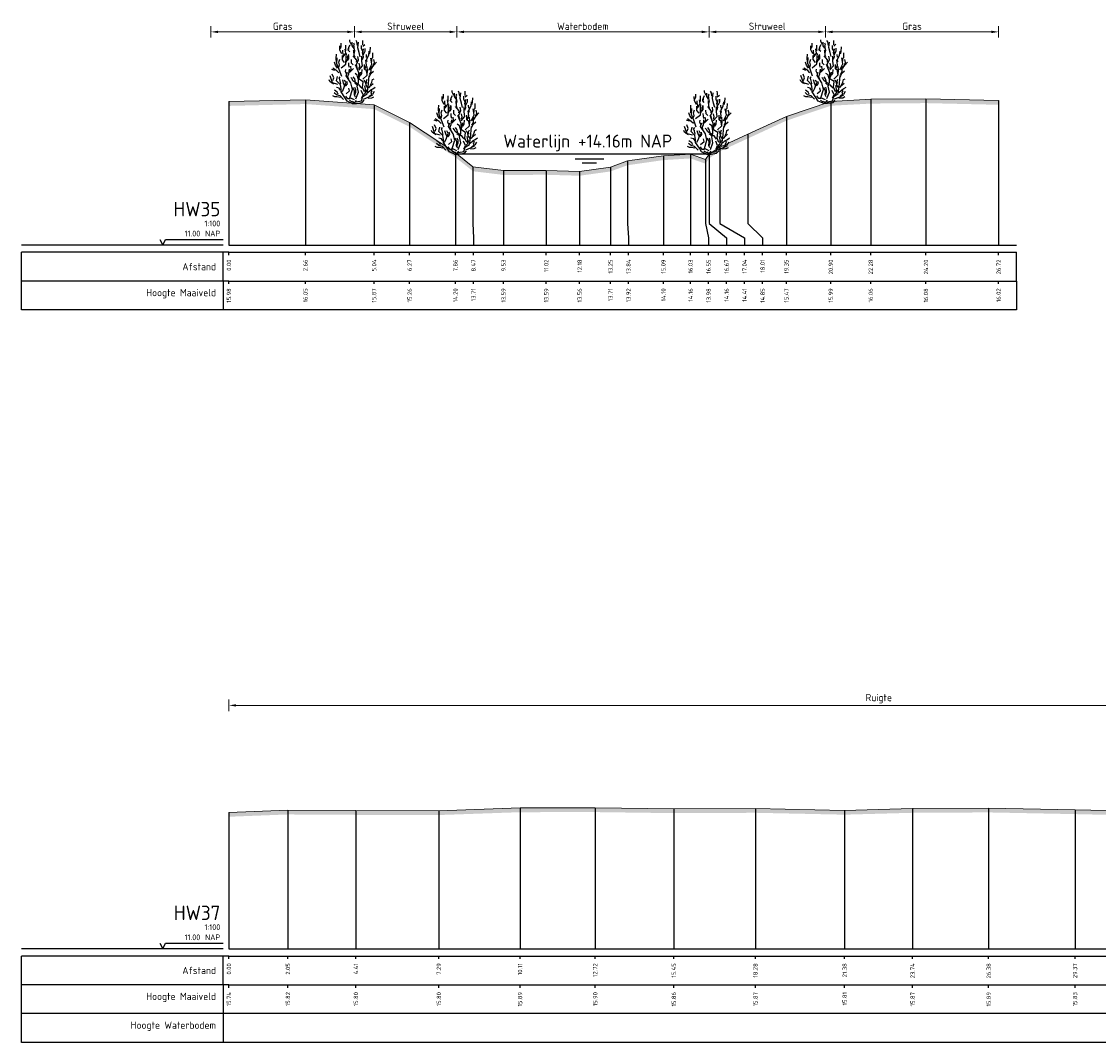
# Model space of a CAD drawing. Header units: metres. Extents: x 197883 to 206898, y 361907 to 364395.
# Tile 159 of 256: x 205908 to 205945, y 363608 to 363643. Entities that reach past the tile are written whole.
import ezdxf
from ezdxf.enums import TextEntityAlignment as Align

# ---------------------------------------------------------------- set-up
doc = ezdxf.new("R2010")
doc.units = ezdxf.units.M
doc.header["$PDMODE"] = 35
doc.header["$PDSIZE"] = 0.075
for name, color, linetype, lineweight in [('B-ME-GR-HEESTER-SD', 90, 'Continuous', 25), ('X-ME-AL-PROFIEL_HUIDIG MAAIVELD-GD', 252, 'Continuous', 0), ('X-XX-AL-DETAIL1-M', 7, 'Continuous', 18), ('X-XX-AL-NAP-T18', 7, 'Continuous', 18)]:
    doc.layers.add(name, color=color, linetype=linetype, lineweight=lineweight)
doc.layers.add('X-ME-AL-PROFIEL_WATERLIJN-GD', color=150, linetype='Continuous')
doc.layers.add('X-ME-AL-PROFIELRASTER-S', color=7, linetype='Continuous')
doc.styles.add('NLCS-ISO', font='NLCS-ISO.ttf', dxfattribs={"height": 1.8})
doc.styles.add('NLCS-ISO-ANNOTATIVE-T18', font='NLCS-ISO.ttf', dxfattribs={"height": 1.8})
doc.styles.add('NLCS-ISO-M100-T25', font='NLCS-ISO.ttf', dxfattribs={"height": 0.25})
doc.dimstyles.new('NLCS-M100-T25-PIJL_L2_H1', dxfattribs={"dimscale": 0.1, "dimtxt": 2.5, "dimasz": 2.5, "dimexe": 2, "dimexo": 2, "dimgap": 0.7, "dimtad": 1, "dimzin": 0, "dimdsep": 46, "dimtxsty": 'NLCS-ISO-M100-T25', "dimcen": 0, "dimdle": 2, "dimclrd": 256, "dimclre": 256, "dimclrt": 256, "dimadec": 1, "dimazin": 0, "dimtfac": 1, "dimtdec": 3, "dimtofl": 0, "dimtmove": 0, "dimatfit": 3, "dimfxl": 2, "dimfxlon": 1, "dimtfillclr": 256, "dimtolj": 1, "dimtzin": 0, "dimlwd": -1, "dimlwe": -1, "dimarcsym": 0})

# ---------------------------------------------------------------- blocks, each defined once
blk = doc.blocks.new('SAL-PROFIELRASTER-SOD')
at = {"color": 0, "linetype": 'ByBlock', "lineweight": -2, "flags": 128}
for points in [[(-2, 0), (-72, 0)], [(-24, 2), (-23, 0), (-22, 2), (-2, 2)], [(-72, -12.5), (-72, -2.5)], [(0, -2.5), (-72, -2.5)], [(-2, -12.5), (-2, -2.5)], [(0, -12.5), (-72, -12.5)]]:
    blk.add_lwpolyline(points, dxfattribs=at)
at = {"color": 0, "linetype": 'ByBlock', "lineweight": -2, "style": 'NLCS-ISO-ANNOTATIVE-T18'}
blk.add_text('NAP', height=2, dxfattribs=at).set_placement((-3, 3), align=Align.RIGHT)
blk.add_text('Afstand', height=2.5, dxfattribs=at).set_placement((-4.5, -7.5), align=Align.MIDDLE_RIGHT)
for tag, height, p in [('PROFIELNR', 5, (-3, 10)), ('SCHAAL', 2, (-3, 6.5)), ('NAP', 2, (-9.94, 3))]:
    blk.add_attdef(tag, text='', height=height, dxfattribs=at).set_placement(p, align=Align.RIGHT)
blk = doc.blocks.new('SAL-PROFIELRASTER_BALK_EIND1-SOD')
at = {"color": 0, "linetype": 'ByBlock', "lineweight": -2}
blk.add_line((1, -12.5), (1, -2.5), dxfattribs=at)
at = {"color": 0, "linetype": 'ByBlock', "lineweight": -2, "flags": 128}
for points in [[(0, 0), (1, 0)], [(0, -2.5), (1, -2.5)], [(0, -12.5), (1, -12.5)]]:
    blk.add_lwpolyline(points, dxfattribs=at)
blk = doc.blocks.new('SAL-PROFIELRASTER_BALK-SOD')
at = {"color": 0, "linetype": 'ByBlock', "lineweight": -2}
for p, q in [((-72, -12.5), (-72, -2.5)), ((-2, -2.5), (-2, -12.5)), ((0, -12.5), (-72, -12.5))]:
    blk.add_line(p, q, dxfattribs=at)
at = {"color": 0, "linetype": 'ByBlock', "lineweight": -2, "style": 'NLCS-ISO-ANNOTATIVE-T18'}
for tag, height, p in [('TITEL1', 2.5, (-4.5, -6.5)), ('TITEL2', 1.5, (-4.5, -9.5))]:
    blk.add_attdef(tag, text='', height=height, dxfattribs=at).set_placement(p, align=Align.MIDDLE_RIGHT)
blk = doc.blocks.new('SAL-PROFIELRASTER_BALK_EIND2-SOD')
at = {"color": 0, "linetype": 'ByBlock', "lineweight": -2}
for p, q in [((1, -2.5), (1, -12.5)), ((1, -12.5), (0, -12.5))]:
    blk.add_line(p, q, dxfattribs=at)
blk = doc.blocks.new('SAL-PROFIELRASTER_BALK_DATA-SOD')
at = {"color": 0, "linetype": 'ByBlock', "lineweight": -2}
blk.add_lwpolyline([(0, -3.5), (0, -2.5)], dxfattribs=at)
at = {"color": 0, "linetype": 'ByBlock', "lineweight": -2, "style": 'NLCS-ISO-ANNOTATIVE-T18'}
blk.add_attdef('GETAL', text='', height=1.5, rotation=90, dxfattribs=at).set_placement((0.75, -5), align=Align.RIGHT)
blk = doc.blocks.new('SAL-PROFIELRASTER_AANHAAL-SOD')
at = {"color": 9, "linetype": 'ByBlock', "lineweight": -2, "flags": 128}
blk.add_lwpolyline([(0, 1), (0, 0)], dxfattribs=at)
blk = doc.blocks.new('SAL-PROFIELRASTER_AANHAAL_STAGGER-SOD')
at = {"color": 9, "linetype": 'ByBlock', "lineweight": -2, "flags": 128}
for points in [[(0, 0), (0, -0.25)], [(0, -0.25), (1, -0.75)], [(1, -0.75), (1, -1)]]:
    blk.add_lwpolyline(points, dxfattribs=at)
blk = doc.blocks.new('*D254')
at = {"layer": 'Defpoints', "color": 0, "transparency": 16777216}
for p in [(205914.483, 363642.984), (205914.483, 363635.582), (205919.468, 363635.582)]:
    blk.add_point(p, dxfattribs=at)
at = {"layer": 'X-XX-AL-DETAIL1-M', "color": 253, "transparency": 16777216}
for p, q in [((205914.483, 363642.784), (205914.483, 363643.184)), ((205919.218, 363642.984), (205914.733, 363642.984)), ((205919.468, 363642.784), (205919.468, 363643.184))]:
    blk.add_line(p, q, dxfattribs=at)
for points in [[(205914.733, 363643.026), (205914.733, 363642.942), (205914.483, 363642.984)], [(205919.218, 363643.026), (205919.218, 363642.942), (205919.468, 363642.984)]]:
    blk.add_solid(points, dxfattribs=at)
at = {"layer": 'X-XX-AL-DETAIL1-M', "color": 253, "transparency": 16777216, "insert": (205916.975, 363643.179), "char_height": 0.25, "attachment_point": 5, "style": 'NLCS-ISO-M100-T25'}
blk.add_mtext('\\A1;Gras', dxfattribs=at)
blk = doc.blocks.new('*D255')
at = {"layer": 'Defpoints', "color": 0, "transparency": 16777216}
for p in [(205919.468, 363642.984), (205923.02, 363638.743), (205919.468, 363635.582)]:
    blk.add_point(p, dxfattribs=at)
at = {"layer": 'X-XX-AL-DETAIL1-M', "color": 253, "transparency": 16777216}
for p, q in [((205919.468, 363642.784), (205919.468, 363643.184)), ((205922.77, 363642.984), (205919.718, 363642.984)), ((205923.02, 363642.784), (205923.02, 363643.184))]:
    blk.add_line(p, q, dxfattribs=at)
for points in [[(205919.718, 363643.026), (205919.718, 363642.942), (205919.468, 363642.984)], [(205922.77, 363643.026), (205922.77, 363642.942), (205923.02, 363642.984)]]:
    blk.add_solid(points, dxfattribs=at)
at = {"layer": 'X-XX-AL-DETAIL1-M', "color": 253, "transparency": 16777216, "insert": (205921.244, 363643.179), "char_height": 0.25, "attachment_point": 5, "style": 'NLCS-ISO-M100-T25'}
blk.add_mtext('\\A1;Struweel', dxfattribs=at)
blk = doc.blocks.new('SGR-HEESTER_S01_E_ZIJ-D')
blk.add_line((-0.166, 0), (0.141, 0))
at = {"flags": 128}
for points in [[(-0.881, 3.429), (-1.01, 3.698), (-1.022, 3.992)], [(-0.975, 3.816), (-0.916, 3.956), (-0.916, 4.168)], [(-0.787, 3.241), (-0.611, 3.487), (-0.658, 3.769)], [(-0.599, 3.64), (-0.599, 3.886), (-0.599, 4.039)], [(-0.329, 3.581), (-0.434, 3.687), (-0.423, 3.839)], [(-0.387, 3.734), (-0.387, 3.91), (-0.305, 4.074)], [(-0.2, 4.074), (-0.317, 4.285), (-0.317, 4.402)], [(-0.035, 3.816), (-0.153, 3.992), (-0.153, 4.238)], [(-0.059, 4.003), (0, 4.086), (-0.047, 4.168)], [(-0.012, 3.476), (0.023, 3.663), (-0.023, 3.863), (-0.023, 3.98)], [(0.2, 4.015), (0.164, 4.261), (0.106, 4.367)], [(0.399, 3.241), (0.317, 3.534), (0.235, 3.863), (0.282, 4.25)], [(0.552, 3.487), (0.575, 3.628), (0.493, 3.781), (0.493, 4.015)], [(0.564, 3.053), (0.622, 3.241), (0.575, 3.44), (0.634, 3.781)], [(0.587, 4.062), (0.587, 4.226), (0.575, 4.355)], [(0.575, 3.968), (0.716, 4.097)], [(0.634, 3.393), (0.751, 3.628), (0.74, 3.816)], [(1.045, 3.44), (1.092, 3.593), (1.115, 3.91)], [(-1.256, 2.866), (-1.268, 3.112), (-1.256, 3.405)], [(-0.889, 1.874), (-1.064, 2.356), (-1.218, 2.75), (-1.196, 3.166)], [(-1.092, 2.514), (-1.033, 2.666), (-1.08, 2.854), (-1.01, 3.065)], [(-0.933, 2.465), (-0.604, 2.728), (-0.582, 3.231), (-0.56, 3.45)], [(-0.693, 2.83), (-0.845, 3.03), (-0.845, 3.323)], [(-0.822, 3.147), (-0.775, 3.358), (-0.822, 3.558), (-0.822, 3.687)], [(-0.599, 2.819), (-0.47, 3.088), (-0.481, 3.241), (-0.399, 3.405)], [(-0.493, 2.983), (-0.399, 3.1), (-0.399, 3.323)], [(-0.094, 2.666), (-0.2, 2.783), (-0.211, 3.041)], [(0.141, 2.854), (0.153, 3.006), (-0.082, 3.3)], [(0.035, 3.217), (-0.023, 3.335), (-0.047, 3.64), (-0.059, 3.687)], [(0.2, 2.431), (0.129, 2.69), (0.27, 3.03), (0.235, 3.264)], [(0.294, 2.312), (0.557, 2.597), (0.513, 2.925), (0.513, 3.275)], [(0.751, 2.431), (0.834, 2.654), (0.787, 3.006)], [(0.834, 3.194), (0.822, 3.393)], [(0.869, 2.877), (0.834, 3.041), (0.986, 3.346), (1.022, 3.616)], [(0.995, 2.312), (1.214, 2.728), (1.126, 3.144)], [(1.198, 2.912), (1.198, 3.112), (1.268, 3.182), (1.28, 3.511)], [(1.292, 2.619), (1.397, 2.83), (1.339, 3.041)], [(-1.362, 2.279), (-1.573, 2.361)], [(-1.08, 2.115), (-1.233, 2.267), (-1.503, 2.443)], [(-1.174, 2.443), (-1.327, 2.643), (-1.397, 2.854)], [(-0.564, 2.044), (-0.634, 2.22), (-0.611, 2.361)], [(-0.399, 1.716), (-0.481, 1.81), (-0.387, 2.044), (-0.352, 2.373)], [(-0.352, 2.478), (-0.387, 2.619), (-0.399, 2.807)], [(-0.341, 2.138), (-0.223, 2.361), (-0.258, 2.572)], [(-0.294, 2.185), (-0.07, 2.42)], [(0.097, 0.321), (0.272, 0.78), (0.184, 1.196), (0.272, 1.459), (0.294, 2.115), (0.075, 2.684)], [(0.305, 2.42), (0.364, 2.584), (0.317, 2.783)], [(0.411, 1.939), (0.505, 2.068), (0.528, 2.349)], [(0.579, 1.677), (0.885, 1.962), (0.907, 2.29), (0.885, 2.553)], [(0.869, 2.021), (0.834, 2.267), (0.693, 2.385), (0.693, 2.69)], [(1.022, 1.81), (1.139, 2.08), (1.327, 2.244)], [(1.045, 1.997), (1.151, 2.197), (1.162, 2.572)], [(1.057, 2.361), (1.233, 2.478), (1.339, 2.654), (1.538, 2.854)], [(-1.432, 1.34), (-1.597, 1.423), (-1.714, 1.528), (-1.761, 1.634)], [(-1.152, 1.305), (-1.524, 1.415), (-1.7, 1.918)], [(-1.515, 1.587), (-1.444, 1.775), (-1.55, 2.021)], [(-0.166, 0), (-0.517, 0.145), (-0.67, 0.408), (-0.933, 0.802), (-0.933, 1.021), (-0.977, 1.284), (-1.24, 1.568), (-1.174, 1.874)], [(-0.939, 1.352), (-0.975, 1.458), (-1.01, 1.645), (-1.069, 1.739), (-0.986, 1.833)], [(-0.845, 0.824), (-0.736, 1.043), (-0.604, 1.437), (-0.692, 1.612)], [(-0.693, 1.235), (-0.763, 1.399), (-0.822, 1.622)], [(-0.622, 1.2), (-0.493, 1.364), (-0.528, 1.516)], [(0.009, 0.233), (-0.319, 0.386), (-0.144, 0.955), (-0.254, 1.415), (-0.582, 1.918), (-0.495, 2.159)], [(0.012, 1.481), (-0.106, 1.575), (-0.164, 1.692), (-0.258, 1.798)], [(0.27, 1.317), (0.07, 1.446), (0.012, 1.704), (-0.094, 1.833)], [(0.235, 1.763), (0.188, 1.962), (0.035, 2.068)], [(0.119, 0.102), (0.491, 0.167), (0.579, 0.474), (0.885, 0.671), (0.951, 1.13), (1.017, 1.918)], [(0.688, 0.802), (0.557, 1.108), (0.601, 1.502), (0.206, 1.743)], [(0.305, 1.728), (0.364, 1.904), (0.411, 2.162)], [(0.916, 1.082), (0.798, 1.258), (0.775, 1.434), (0.681, 1.61)], [(0.845, 1.376), (0.822, 1.54), (0.869, 1.681)], [(1.115, 1.282), (1.209, 1.47), (1.245, 1.645), (1.374, 1.704)], [(-1.127, 0.637), (-1.198, 0.777), (-1.397, 0.918)], [(-0.963, 0.918), (-1.057, 1.047), (-1.256, 1.094)], [(-0.582, 0.671), (-0.341, 0.868), (-0.385, 1.065)], [(0.059, 0.437), (-0.012, 0.578), (0, 0.848), (-0.117, 1.094)], [(0.528, 1.035), (0.446, 1.129), (0.352, 1.258), (0.153, 1.282), (0.012, 1.411)], [(0.023, 0.601), (0.082, 0.777), (0.082, 0.942), (0.023, 1.106)], [(0.493, 0.367), (0.599, 0.59), (0.47, 0.883)], [(0.622, 0.59), (0.763, 0.73), (0.763, 0.977), (0.716, 1.223)], [(0.798, 0.801), (0.845, 0.953)], [(0.928, 0.754), (1.104, 0.918), (1.198, 0.918)], [(0.998, 1.082), (1.139, 1.247), (1.292, 1.387)], [(1.01, 0.508), (1.198, 0.625), (1.151, 0.719), (1.233, 0.895)], [(1.139, 0.942), (1.28, 1.012), (1.432, 1.118)], [(1.268, 0.637), (1.397, 0.836)], [(-0.975, 0.402), (-1.221, 0.449), (-1.362, 0.449), (-1.503, 0.519)], [(-0.758, 0.277), (-0.999, 0.518), (-1.24, 0.583), (-1.415, 0.736)], [(-0.305, 0.32), (-0.47, 0.32), (-0.599, 0.508)], [(-0.141, 0.085), (-0.305, 0.167), (-0.352, 0.214)], [(0, 0), (-0.141, 0.144)], [(-0.023, 0), (0.141, 0.203)], [(0.141, 0), (0.528, 0.062), (0.669, 0.214)], [(0.622, 0.299), (0.951, 0.43), (1.28, 0.583)], [(0.939, 0.367), (1.198, 0.379), (1.35, 0.461)]]:
    blk.add_lwpolyline(points, dxfattribs=at)
blk = doc.blocks.new('*D256')
at = {"layer": 'Defpoints', "color": 0, "transparency": 16777216}
for p in [(205923.02, 363642.984), (205923.02, 363638.743), (205931.776, 363638.743)]:
    blk.add_point(p, dxfattribs=at)
at = {"layer": 'X-XX-AL-DETAIL1-M', "color": 253, "transparency": 16777216}
for p, q in [((205923.02, 363642.784), (205923.02, 363643.184)), ((205931.526, 363642.984), (205923.27, 363642.984)), ((205931.776, 363642.784), (205931.776, 363643.184))]:
    blk.add_line(p, q, dxfattribs=at)
for points in [[(205923.27, 363643.026), (205923.27, 363642.942), (205923.02, 363642.984)], [(205931.526, 363643.026), (205931.526, 363642.942), (205931.776, 363642.984)]]:
    blk.add_solid(points, dxfattribs=at)
at = {"layer": 'X-XX-AL-DETAIL1-M', "color": 253, "transparency": 16777216, "insert": (205927.398, 363643.179), "char_height": 0.25, "attachment_point": 5, "style": 'NLCS-ISO-M100-T25'}
blk.add_mtext('\\A1;Waterbodem', dxfattribs=at)
blk = doc.blocks.new('*D257')
at = {"layer": 'Defpoints', "color": 0, "transparency": 16777216}
for p in [(205935.818, 363642.984), (205935.818, 363635.582), (205941.83, 363635.582)]:
    blk.add_point(p, dxfattribs=at)
at = {"layer": 'X-XX-AL-DETAIL1-M', "color": 253, "transparency": 16777216}
for p, q in [((205935.818, 363642.784), (205935.818, 363643.184)), ((205941.58, 363642.984), (205936.068, 363642.984)), ((205941.83, 363642.784), (205941.83, 363643.184))]:
    blk.add_line(p, q, dxfattribs=at)
for points in [[(205936.068, 363643.026), (205936.068, 363642.942), (205935.818, 363642.984)], [(205941.58, 363643.026), (205941.58, 363642.942), (205941.83, 363642.984)]]:
    blk.add_solid(points, dxfattribs=at)
at = {"layer": 'X-XX-AL-DETAIL1-M', "color": 253, "transparency": 16777216, "insert": (205938.824, 363643.179), "char_height": 0.25, "attachment_point": 5, "style": 'NLCS-ISO-M100-T25'}
blk.add_mtext('\\A1;Gras', dxfattribs=at)
blk = doc.blocks.new('*D258')
at = {"layer": 'Defpoints', "color": 0, "transparency": 16777216}
for p in [(205931.776, 363642.984), (205931.776, 363638.743), (205935.818, 363635.582)]:
    blk.add_point(p, dxfattribs=at)
at = {"layer": 'X-XX-AL-DETAIL1-M', "color": 253, "transparency": 16777216}
for p, q in [((205931.776, 363642.784), (205931.776, 363643.184)), ((205935.568, 363642.984), (205932.026, 363642.984)), ((205935.818, 363642.784), (205935.818, 363643.184))]:
    blk.add_line(p, q, dxfattribs=at)
for points in [[(205932.026, 363643.026), (205932.026, 363642.942), (205931.776, 363642.984)], [(205935.568, 363643.026), (205935.568, 363642.942), (205935.818, 363642.984)]]:
    blk.add_solid(points, dxfattribs=at)
at = {"layer": 'X-XX-AL-DETAIL1-M', "color": 253, "transparency": 16777216, "insert": (205933.797, 363643.179), "char_height": 0.25, "attachment_point": 5, "style": 'NLCS-ISO-M100-T25'}
blk.add_mtext('\\A1;Struweel', dxfattribs=at)
blk = doc.blocks.new('*D248')
at = {"layer": 'Defpoints', "color": 0, "transparency": 16777216}
for p in [(205915.108, 363619.603), (205915.108, 363611.151), (205960.228, 363611.151)]:
    blk.add_point(p, dxfattribs=at)
at = {"layer": 'X-XX-AL-DETAIL1-M', "color": 253, "transparency": 16777216}
for p, q in [((205915.108, 363619.403), (205915.108, 363619.803)), ((205960.228, 363619.403), (205960.228, 363619.803)), ((205959.978, 363619.603), (205915.358, 363619.603))]:
    blk.add_line(p, q, dxfattribs=at)
for points in [[(205915.358, 363619.645), (205915.358, 363619.562), (205915.108, 363619.603)], [(205959.978, 363619.645), (205959.978, 363619.562), (205960.228, 363619.603)]]:
    blk.add_solid(points, dxfattribs=at)
at = {"layer": 'X-XX-AL-DETAIL1-M', "color": 253, "transparency": 16777216, "insert": (205937.668, 363619.836), "char_height": 0.25, "attachment_point": 5, "style": 'NLCS-ISO-M100-T25'}
blk.add_mtext('\\A1;Ruigte', dxfattribs=at)

msp = doc.modelspace()

# ---------------------------------------------------------------- hatches: boundary and pattern name
at = {"layer": 'X-ME-AL-PROFIEL_HUIDIG MAAIVELD-GD'}
h = msp.add_hatch(dxfattribs=at)
h.set_pattern_fill('AGR-MAAIVELD', color=256, scale=0.05, pattern_type=2)
h.set_pattern_definition([(45, (131.24896, 109.20234), (-0.25000007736, 0.25000007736), []), (45, (131.21325, 109.23805), (0, 0.50000015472), [0.3535535, -0.3535535]), (45, (131.17753, 109.27377), (0, 0.50000015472), [0.3535535, -0.3535535]), (45, (131.14132, 109.30998), (0, 0.50000015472), [0.3535535, -0.3535535]), (45, (131.1061, 109.3452), (0, 0.50000015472), [0.3535535, -0.3535535]), (45, (131.0704, 109.3809), (0, 0.50000015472), [0.3535535, -0.3535535]), (45, (131.03468, 109.41662), (0, 0.50000015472), [0.3535535, -0.3535535]), (315, (131.24896, 109.20234), (0.25000007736, 0.25000007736), []), (315, (131.28468, 109.23805), (0.50000015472, -1e-16), [0.3535535, -0.3535535]), (315, (131.3204, 109.27377), (0.50000015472, -1e-16), [0.3535535, -0.3535535]), (315, (131.3566, 109.30998), (0.50000015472, -1e-16), [0.3535535, -0.3535535]), (315, (131.39182, 109.3452), (0.50000015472, -1e-16), [0.3535535, -0.3535535]), (315, (131.42753, 109.3809), (0.50000015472, -1e-16), [0.3535535, -0.3535535]), (315, (131.46325, 109.41662), (0.50000015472, -1e-16), [0.3535535, -0.3535535])])
h.paths.add_polyline_path([(205931.135, 363638.591), (205931.656, 363638.407), (205931.776, 363638.593), (205932.149, 363638.837), (205933.12, 363639.282), (205934.462, 363639.902), (205936.003, 363640.42), (205937.388, 363640.495), (205939.307, 363640.511), (205941.83, 363640.453), (205941.83, 363640.603), (205939.307, 363640.661), (205937.388, 363640.645), (205936.003, 363640.57), (205934.462, 363640.052), (205933.12, 363639.432), (205932.149, 363638.987), (205931.776, 363638.743), (205931.656, 363638.557), (205931.135, 363638.741), (205930.193, 363638.682), (205928.948, 363638.505), (205928.354, 363638.289), (205927.284, 363638.14), (205926.126, 363638.173), (205924.642, 363638.168), (205923.58, 363638.296), (205922.972, 363638.781), (205921.381, 363639.84), (205920.148, 363640.453), (205917.764, 363640.629), (205915.108, 363640.565), (205915.108, 363640.415), (205917.764, 363640.479), (205920.148, 363640.303), (205921.381, 363639.69), (205922.972, 363638.631), (205923.58, 363638.146), (205924.642, 363638.018), (205926.126, 363638.023), (205927.284, 363637.99), (205928.354, 363638.139), (205928.948, 363638.355), (205930.193, 363638.532)])
h = msp.add_hatch(dxfattribs=at)
h.set_pattern_fill('AGR-MAAIVELD', color=256, scale=0.05, pattern_type=2)
h.set_pattern_definition([(45, (131.24896, 149.405), (-0.25000007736, 0.25000007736), []), (45, (131.21325, 149.44072), (0, 0.50000015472), [0.3535535, -0.3535535]), (45, (131.17753, 149.47643), (0, 0.50000015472), [0.3535535, -0.3535535]), (45, (131.14132, 149.51265), (0, 0.50000015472), [0.3535535, -0.3535535]), (45, (131.1061, 149.54786), (0, 0.50000015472), [0.3535535, -0.3535535]), (45, (131.0704, 149.58357), (0, 0.50000015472), [0.3535535, -0.3535535]), (45, (131.03468, 149.6193), (0, 0.50000015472), [0.3535535, -0.3535535]), (315, (131.24896, 149.405), (0.25000007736, 0.25000007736), []), (315, (131.28468, 149.44072), (0.50000015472, -1e-16), [0.3535535, -0.3535535]), (315, (131.3204, 149.47643), (0.50000015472, -1e-16), [0.3535535, -0.3535535]), (315, (131.3566, 149.51265), (0.50000015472, -1e-16), [0.3535535, -0.3535535]), (315, (131.39182, 149.54786), (0.50000015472, -1e-16), [0.3535535, -0.3535535]), (315, (131.42753, 149.58357), (0.50000015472, -1e-16), [0.3535535, -0.3535535]), (315, (131.46325, 149.6193), (0.50000015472, -1e-16), [0.3535535, -0.3535535])])
h.paths.add_polyline_path([(205999.313, 363615.954), (206001.384, 363615.905), (206003.575, 363615.946), (206005.308, 363615.987), (206007.652, 363615.975), (206009.227, 363615.982), (206009.227, 363616.132), (206007.652, 363616.125), (206005.308, 363616.137), (206003.575, 363616.096), (206001.384, 363616.055), (205999.313, 363616.104), (205997.236, 363616.098), (205995.214, 363616.066), (205993.108, 363615.955), (205990.976, 363615.994), (205988.805, 363616.024), (205986.537, 363616.062), (205984.254, 363616.019), (205982.16, 363616.07), (205980.579, 363616.03), (205980.026, 363615.902), (205978.843, 363615.447), (205978.001, 363614.785), (205977.502, 363614.634), (205977.1, 363614.452), (205976.993, 363614.296), (205976.313, 363614.031), (205974.884, 363613.823), (205973.032, 363613.63), (205971.339, 363613.609), (205969.364, 363613.65), (205967.89, 363613.848), (205966.489, 363614.039), (205965.545, 363614.298), (205964.143, 363614.744), (205962.267, 363615.363), (205960.699, 363615.493), (205952.369, 363615.928), (205949.77, 363615.88), (205947.213, 363615.918), (205944.483, 363615.978), (205941.484, 363616.037), (205938.843, 363616.024), (205936.484, 363615.959), (205933.386, 363616.024), (205930.554, 363616.012), (205927.825, 363616.048), (205925.215, 363616.045), (205922.397, 363615.946), (205919.516, 363615.953), (205917.156, 363615.966), (205915.108, 363615.887), (205915.108, 363615.737), (205917.156, 363615.816), (205919.516, 363615.803), (205922.397, 363615.796), (205925.215, 363615.895), (205927.825, 363615.898), (205930.554, 363615.862), (205933.386, 363615.874), (205936.484, 363615.809), (205938.843, 363615.874), (205941.484, 363615.887), (205944.483, 363615.828), (205947.213, 363615.768), (205949.77, 363615.73), (205952.369, 363615.778), (205960.699, 363615.343), (205962.267, 363615.213), (205964.143, 363614.594), (205965.545, 363614.148), (205966.489, 363613.889), (205967.89, 363613.698), (205969.364, 363613.5), (205971.339, 363613.459), (205973.032, 363613.48), (205974.884, 363613.673), (205976.313, 363613.881), (205976.993, 363614.146), (205977.1, 363614.302), (205977.502, 363614.484), (205978.001, 363614.635), (205978.843, 363615.297), (205980.026, 363615.752), (205980.579, 363615.88), (205982.16, 363615.92), (205984.254, 363615.869), (205986.537, 363615.912), (205988.805, 363615.874), (205990.976, 363615.844), (205993.108, 363615.805), (205995.214, 363615.916), (205997.236, 363615.948)])

# ---------------------------------------------------------------- linework, layer by layer
for points in [[(205915.108, 363640.565), (205917.764, 363640.629), (205920.148, 363640.453), (205921.381, 363639.84), (205922.972, 363638.781), (205923.58, 363638.296), (205924.642, 363638.168), (205926.126, 363638.173), (205927.284, 363638.14), (205928.354, 363638.289), (205928.948, 363638.505), (205930.193, 363638.682), (205931.135, 363638.741), (205931.656, 363638.557), (205931.776, 363638.743), (205932.149, 363638.987), (205933.12, 363639.432), (205934.462, 363640.052), (205936.003, 363640.57), (205937.388, 363640.645), (205939.307, 363640.661), (205941.83, 363640.603)], [(205915.108, 363615.887), (205917.156, 363615.966), (205919.516, 363615.953), (205922.397, 363615.946), (205925.215, 363616.045), (205927.825, 363616.048), (205930.554, 363616.012), (205933.386, 363616.024), (205936.484, 363615.959), (205938.843, 363616.024), (205941.484, 363616.037), (205944.483, 363615.978), (205947.213, 363615.918)]]:
    msp.add_lwpolyline(points, dxfattribs=at)
at = {"layer": 'X-ME-AL-PROFIEL_WATERLIJN-GD'}
for points in [[(205931.776, 363638.743), (205923.02, 363638.743)], [(205927.124, 363638.579), (205928.124, 363638.579)], [(205927.366, 363638.434), (205927.866, 363638.434)]]:
    msp.add_lwpolyline(points, dxfattribs=at)

# ---------------------------------------------------------------- block references
at = {"layer": 'B-ME-GR-HEESTER-SD', "xscale": 0.5, "yscale": 0.5, "zscale": 0.5}
for p in [(205919.468, 363640.503), (205935.818, 363640.507), (205923.02, 363638.743), (205931.776, 363638.743)]:
    msp.add_blockref('SGR-HEESTER_S01_E_ZIJ-D', p, dxfattribs=at)
at = {"layer": 'X-ME-AL-PROFIELRASTER-S'}
for p, yscale in [((205915.108, 363635.582), 4.983000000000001), ((205917.764, 363635.582), 5.047000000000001), ((205920.148, 363635.582), 4.871), ((205936.003, 363635.582), 4.988), ((205937.388, 363635.582), 5.062999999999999), ((205939.307, 363635.582), 5.079000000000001), ((205941.83, 363635.582), 5.021000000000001), ((205934.462, 363635.582), 4.470000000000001), ((205921.381, 363635.582), 4.257999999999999), ((205933.12, 363636.582), 2.85), ((205932.149, 363636.582), 2.404999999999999), ((205922.972, 363635.582), 3.199), ((205928.948, 363636.582), 1.923), ((205930.193, 363635.582), 3.1), ((205931.135, 363635.582), 3.159000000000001), ((205931.656, 363636.582), 1.975), ((205931.776, 363636.582), 2.161), ((205931.776, 363636.582), 2.161), ((205931.776, 363636.582), 2.161), ((205923.58, 363636.582), 1.714), ((205924.642, 363635.582), 2.586), ((205926.126, 363635.582), 2.590999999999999), ((205927.284, 363635.582), 2.558), ((205928.354, 363635.582), 2.707000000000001), ((205925.215, 363611.151), 4.894), ((205927.825, 363611.151), 4.897), ((205933.386, 363611.151), 4.872999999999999), ((205938.843, 363611.151), 4.872999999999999), ((205941.484, 363611.151), 4.885999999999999), ((205915.108, 363611.151), 4.736000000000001), ((205917.156, 363611.151), 4.815), ((205919.516, 363611.151), 4.802), ((205922.397, 363611.151), 4.795), ((205930.554, 363611.151), 4.861000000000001), ((205936.484, 363611.151), 4.808), ((205944.483, 363611.151), 4.827)]:
    msp.add_blockref('SAL-PROFIELRASTER_AANHAAL-SOD', p, dxfattribs=dict(at, yscale=yscale))
at = {"layer": 'X-ME-AL-PROFIELRASTER-S', "xscale": 0.1, "yscale": 0.1, "zscale": 0.1}
for name, p, values in [('SAL-PROFIELRASTER-SOD', (205915.108, 363635.582), {'PROFIELNR': 'HW35', 'SCHAAL': '1:100', 'NAP': '11.00'}), ('SAL-PROFIELRASTER_BALK_DATA-SOD', (205915.108, 363635.582), {'GETAL': '0.00'}), ('SAL-PROFIELRASTER_BALK_DATA-SOD', (205917.764, 363635.582), {'GETAL': '2.66'}), ('SAL-PROFIELRASTER_BALK_DATA-SOD', (205920.148, 363635.582), {'GETAL': '5.04'}), ('SAL-PROFIELRASTER_BALK_DATA-SOD', (205921.381, 363635.582), {'GETAL': '6.27'}), ('SAL-PROFIELRASTER_BALK_DATA-SOD', (205922.972, 363635.582), {'GETAL': '7.86'}), ('SAL-PROFIELRASTER_BALK_DATA-SOD', (205923.597, 363635.582), {'GETAL': '8.47'}), ('SAL-PROFIELRASTER_BALK_DATA-SOD', (205924.642, 363635.582), {'GETAL': '9.53'}), ('SAL-PROFIELRASTER_BALK_DATA-SOD', (205926.126, 363635.582), {'GETAL': '11.02'}), ('SAL-PROFIELRASTER_BALK_DATA-SOD', (205927.284, 363635.582), {'GETAL': '12.18'}), ('SAL-PROFIELRASTER_BALK_DATA-SOD', (205928.354, 363635.582), {'GETAL': '13.25'}), ('SAL-PROFIELRASTER_BALK_DATA-SOD', (205928.979, 363635.582), {'GETAL': '13.84'}), ('SAL-PROFIELRASTER_BALK_DATA-SOD', (205930.193, 363635.582), {'GETAL': '15.09'}), ('SAL-PROFIELRASTER_BALK_DATA-SOD', (205931.135, 363635.582), {'GETAL': '16.03'}), ('SAL-PROFIELRASTER_BALK_DATA-SOD', (205931.76, 363635.582), {'GETAL': '16.55'}), ('SAL-PROFIELRASTER_BALK_DATA-SOD', (205932.385, 363635.582), {'GETAL': '16.67'}), ('SAL-PROFIELRASTER_BALK_DATA-SOD', (205932.385, 363635.582), {'GETAL': '16.67'}), ('SAL-PROFIELRASTER_BALK_DATA-SOD', (205932.385, 363635.582), {'GETAL': '16.67'}), ('SAL-PROFIELRASTER_BALK_DATA-SOD', (205933.01, 363635.582), {'GETAL': '17.04'}), ('SAL-PROFIELRASTER_BALK_DATA-SOD', (205933.635, 363635.582), {'GETAL': '18.01'}), ('SAL-PROFIELRASTER_BALK_DATA-SOD', (205934.462, 363635.582), {'GETAL': '19.35'}), ('SAL-PROFIELRASTER_BALK_DATA-SOD', (205936.003, 363635.582), {'GETAL': '20.90'}), ('SAL-PROFIELRASTER_BALK_DATA-SOD', (205937.388, 363635.582), {'GETAL': '22.28'}), ('SAL-PROFIELRASTER_BALK_DATA-SOD', (205939.307, 363635.582), {'GETAL': '24.20'}), ('SAL-PROFIELRASTER_BALK_DATA-SOD', (205941.83, 363635.582), {'GETAL': '26.72'}), ('SAL-PROFIELRASTER_BALK-SOD', (205915.108, 363634.582), {'TITEL1': 'Hoogte Maaiveld'}), ('SAL-PROFIELRASTER_BALK_DATA-SOD', (205915.108, 363634.582), {'GETAL': '15.98'}), ('SAL-PROFIELRASTER_BALK_DATA-SOD', (205917.764, 363634.582), {'GETAL': '16.05'}), ('SAL-PROFIELRASTER_BALK_DATA-SOD', (205920.148, 363634.582), {'GETAL': '15.87'}), ('SAL-PROFIELRASTER_BALK_DATA-SOD', (205921.381, 363634.582), {'GETAL': '15.26'}), ('SAL-PROFIELRASTER_BALK_DATA-SOD', (205922.972, 363634.582), {'GETAL': '14.20'}), ('SAL-PROFIELRASTER_BALK_DATA-SOD', (205923.597, 363634.582), {'GETAL': '13.71'}), ('SAL-PROFIELRASTER_BALK_DATA-SOD', (205924.642, 363634.582), {'GETAL': '13.59'}), ('SAL-PROFIELRASTER_BALK_DATA-SOD', (205926.126, 363634.582), {'GETAL': '13.59'}), ('SAL-PROFIELRASTER_BALK_DATA-SOD', (205927.284, 363634.582), {'GETAL': '13.56'}), ('SAL-PROFIELRASTER_BALK_DATA-SOD', (205928.354, 363634.582), {'GETAL': '13.71'}), ('SAL-PROFIELRASTER_BALK_DATA-SOD', (205928.979, 363634.582), {'GETAL': '13.92'}), ('SAL-PROFIELRASTER_BALK_DATA-SOD', (205930.193, 363634.582), {'GETAL': '14.10'}), ('SAL-PROFIELRASTER_BALK_DATA-SOD', (205931.135, 363634.582), {'GETAL': '14.16'}), ('SAL-PROFIELRASTER_BALK_DATA-SOD', (205931.76, 363634.582), {'GETAL': '13.98'}), ('SAL-PROFIELRASTER_BALK_DATA-SOD', (205932.385, 363634.582), {'GETAL': '14.16'}), ('SAL-PROFIELRASTER_BALK_DATA-SOD', (205933.01, 363634.582), {'GETAL': '14.41'}), ('SAL-PROFIELRASTER_BALK_DATA-SOD', (205933.635, 363634.582), {'GETAL': '14.85'}), ('SAL-PROFIELRASTER_BALK_DATA-SOD', (205934.462, 363634.582), {'GETAL': '15.47'}), ('SAL-PROFIELRASTER_BALK_DATA-SOD', (205936.003, 363634.582), {'GETAL': '15.99'}), ('SAL-PROFIELRASTER_BALK_DATA-SOD', (205937.388, 363634.582), {'GETAL': '16.06'}), ('SAL-PROFIELRASTER_BALK_DATA-SOD', (205939.307, 363634.582), {'GETAL': '16.08'}), ('SAL-PROFIELRASTER_BALK_DATA-SOD', (205941.83, 363634.582), {'GETAL': '16.02'}), ('SAL-PROFIELRASTER-SOD', (205915.108, 363611.151), {'PROFIELNR': 'HW37', 'SCHAAL': '1:100', 'NAP': '11.00'}), ('SAL-PROFIELRASTER_BALK_DATA-SOD', (205915.108, 363611.151), {'GETAL': '0.00'}), ('SAL-PROFIELRASTER_BALK_DATA-SOD', (205917.156, 363611.151), {'GETAL': '2.05'}), ('SAL-PROFIELRASTER_BALK_DATA-SOD', (205919.516, 363611.151), {'GETAL': '4.41'}), ('SAL-PROFIELRASTER_BALK_DATA-SOD', (205922.397, 363611.151), {'GETAL': '7.29'}), ('SAL-PROFIELRASTER_BALK_DATA-SOD', (205925.215, 363611.151), {'GETAL': '10.11'}), ('SAL-PROFIELRASTER_BALK_DATA-SOD', (205927.825, 363611.151), {'GETAL': '12.72'}), ('SAL-PROFIELRASTER_BALK_DATA-SOD', (205930.554, 363611.151), {'GETAL': '15.45'}), ('SAL-PROFIELRASTER_BALK_DATA-SOD', (205933.386, 363611.151), {'GETAL': '18.28'}), ('SAL-PROFIELRASTER_BALK_DATA-SOD', (205936.484, 363611.151), {'GETAL': '21.38'}), ('SAL-PROFIELRASTER_BALK_DATA-SOD', (205938.843, 363611.151), {'GETAL': '23.74'}), ('SAL-PROFIELRASTER_BALK_DATA-SOD', (205941.484, 363611.151), {'GETAL': '26.38'}), ('SAL-PROFIELRASTER_BALK_DATA-SOD', (205944.483, 363611.151), {'GETAL': '29.37'}), ('SAL-PROFIELRASTER_BALK-SOD', (205915.108, 363610.151), {'TITEL1': 'Hoogte Maaiveld'}), ('SAL-PROFIELRASTER_BALK_DATA-SOD', (205915.108, 363610.151), {'GETAL': '15.74'}), ('SAL-PROFIELRASTER_BALK_DATA-SOD', (205917.156, 363610.151), {'GETAL': '15.82'}), ('SAL-PROFIELRASTER_BALK_DATA-SOD', (205919.516, 363610.151), {'GETAL': '15.80'}), ('SAL-PROFIELRASTER_BALK_DATA-SOD', (205922.397, 363610.151), {'GETAL': '15.80'}), ('SAL-PROFIELRASTER_BALK_DATA-SOD', (205925.215, 363610.151), {'GETAL': '15.89'}), ('SAL-PROFIELRASTER_BALK_DATA-SOD', (205927.825, 363610.151), {'GETAL': '15.90'}), ('SAL-PROFIELRASTER_BALK_DATA-SOD', (205930.554, 363610.151), {'GETAL': '15.86'}), ('SAL-PROFIELRASTER_BALK_DATA-SOD', (205933.386, 363610.151), {'GETAL': '15.87'}), ('SAL-PROFIELRASTER_BALK_DATA-SOD', (205936.484, 363610.151), {'GETAL': '15.81'}), ('SAL-PROFIELRASTER_BALK_DATA-SOD', (205938.843, 363610.151), {'GETAL': '15.87'}), ('SAL-PROFIELRASTER_BALK_DATA-SOD', (205941.484, 363610.151), {'GETAL': '15.89'}), ('SAL-PROFIELRASTER_BALK_DATA-SOD', (205944.483, 363610.151), {'GETAL': '15.83'}), ('SAL-PROFIELRASTER_BALK-SOD', (205915.108, 363609.151), {'TITEL1': 'Hoogte Waterbodem'})]:
    msp.add_blockref(name, p, dxfattribs=at).add_auto_attribs(values)
at = {"layer": 'X-ME-AL-PROFIELRASTER-S'}
for p, xscale, zscale in [((205923.58, 363636.582), 0.01745421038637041, 0.01745421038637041), ((205928.948, 363636.582), 0.03103033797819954, 0.03103033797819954), ((205931.656, 363636.582), 0.1038374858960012, 0.1038374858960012), ((205931.776, 363636.582), 0.6080301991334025, 0.6080301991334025), ((205931.776, 363636.582), 0.6080301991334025, 0.6080301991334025), ((205931.776, 363636.582), 0.6080301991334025, 0.6080301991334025), ((205932.149, 363636.582), 0.8610246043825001, 0.8610246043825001), ((205933.12, 363636.582), 0.5149237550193, 0.5149237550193)]:
    msp.add_blockref('SAL-PROFIELRASTER_AANHAAL_STAGGER-SOD', p, dxfattribs=dict(at, xscale=xscale, zscale=zscale))
at = {"layer": 'X-ME-AL-PROFIELRASTER-S', "yscale": 0.1}
for name, p, xscale, zscale in [('SAL-PROFIELRASTER_BALK_EIND1-SOD', (205915.108, 363635.582), 27.34756853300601, 27.34756853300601), ('SAL-PROFIELRASTER_BALK_EIND2-SOD', (205915.108, 363634.582), 27.34756853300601, 27.34756853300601), ('SAL-PROFIELRASTER_BALK_EIND1-SOD', (205915.108, 363611.151), 94.74416054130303, 94.74416054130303), ('SAL-PROFIELRASTER_BALK_EIND2-SOD', (205915.108, 363610.151), 94.74416054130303, 94.74416054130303), ('SAL-PROFIELRASTER_BALK_EIND2-SOD', (205915.108, 363609.151), 94.74416054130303, 94.74416054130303)]:
    msp.add_blockref(name, p, dxfattribs=dict(at, xscale=xscale, zscale=zscale))

# ---------------------------------------------------------------- texts
at = {"layer": 'X-XX-AL-NAP-T18', "color": 10, "insert": (205924.635, 363638.832), "char_height": 0.45, "width": 15.43377, "attachment_point": 7, "style": 'NLCS-ISO'}
msp.add_mtext('Waterlijn +14.16m NAP', dxfattribs=at)

# ---------------------------------------------------------------- dimensions: what is measured, and where the dimension line sits
at = {"layer": 'X-XX-AL-DETAIL1-M', "color": 253}
for base, p1, p2, text, picture, middle in [((205914.483, 363642.984), (205919.468, 363635.582), (205914.483, 363635.582), 'Gras', '*D254', (205916.975, 363642.984)), ((205919.468, 363642.984), (205923.02, 363638.743), (205919.468, 363635.582), 'Struweel', '*D255', (205921.244, 363642.984)), ((205923.02, 363642.984), (205931.776, 363638.743), (205923.02, 363638.743), 'Waterbodem', '*D256', (205927.398, 363642.984)), ((205931.776, 363642.984), (205935.818, 363635.582), (205931.776, 363638.743), 'Struweel', '*D258', (205933.797, 363642.984)), ((205935.818, 363642.984), (205941.83, 363635.582), (205935.818, 363635.582), 'Gras', '*D257', (205938.824, 363642.984)), ((205915.108, 363619.603), (205960.228, 363611.151), (205915.108, 363611.151), 'Ruigte', '*D248', (205937.668, 363619.603))]:
    dim = msp.add_linear_dim(base=base, p1=p1, p2=p2, text=text, dimstyle='NLCS-M100-T25-PIJL_L2_H1', override={"dimclrd": 253, "dimclre": 253, "dimclrt": 253}, dxfattribs=at)
    dim.commit()
    dim.dimension.update_dxf_attribs({"geometry": picture, "text_midpoint": middle, "dimtype": 160})

doc.saveas('drawing.dxf')
